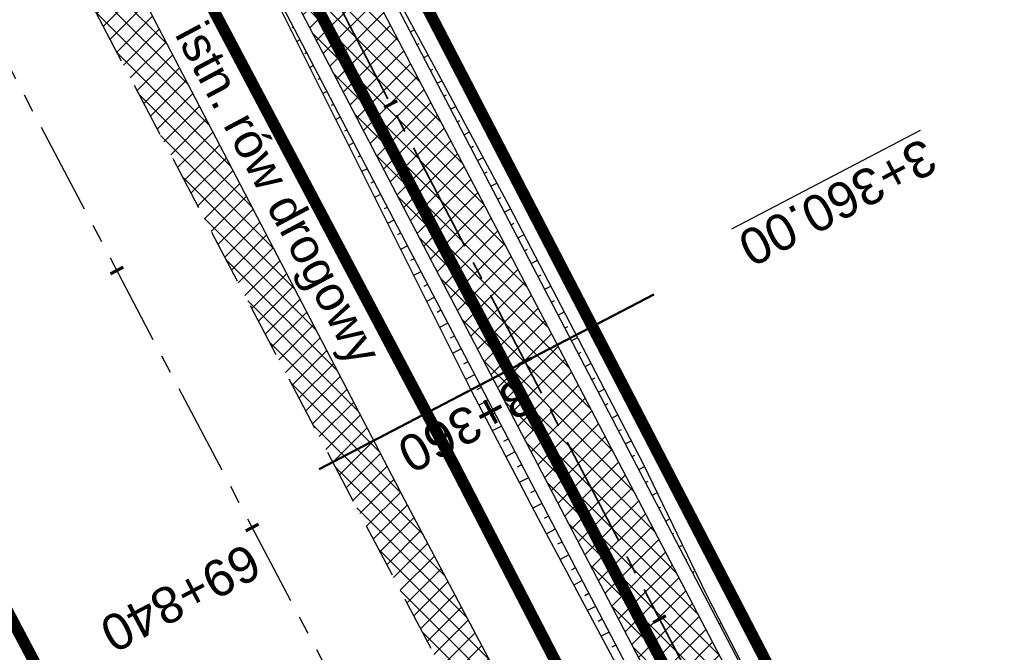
# Model space of a CAD drawing. Header units: metres. Extents: x 7529682 to 7533711, y 5721195 to 5727842.
# Tile 83 of 232: x 7531265 to 7531299, y 5724821 to 5724843. Entities that reach past the tile are written whole.
import ezdxf

# ---------------------------------------------------------------- set-up
doc = ezdxf.new("R2010")
doc.units = ezdxf.units.M
for name, pattern in [('817-dzialki-09-05-04$0$HIDDEN', [0.375, 0.25, -0.125]), ('ACAD_ISO05W100', [33, 24, -3, 0, -3, 0, -3]), ('CENTER', [50.800000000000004, 31.75, -6.35, 6.35, -6.35]), ('CENTER2', [28.575000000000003, 19.05, -3.175, 3.175, -3.175]), ('HIDDEN', [9.524999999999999, 6.35, -3.175])]:
    doc.linetypes.add(name, pattern=pattern)
for name, color, linetype in [('C-DROGI-SYTUACJA', 7, 'Continuous'), ('C-DROGI-SYTUACJA-ETYKIETY', 7, 'Continuous'), ('D-hatch-pobocza', 131, 'Continuous'), ('D-pobocza', 60, 'Continuous'), ('D-rowy', 160, 'Continuous'), ('D-skarpa', 2, 'Continuous'), ('D-skarpa-kreskowanie', 2, 'Continuous')]:
    doc.layers.add(name, color=color, linetype=linetype)
for name, color, linetype, lineweight, true_color in [('D-hatch-ciag-pieszo-rowerowy', 7, 'Continuous', 13, 0xff9f80), ('D-LR-etap-III', 7, '817-dzialki-09-05-04$0$HIDDEN', 50, 0x00008f), ('D-przekroje-pop', 7, 'Continuous', 50, 0x000099)]:
    doc.layers.add(name, color=color, linetype=linetype, lineweight=lineweight, true_color=true_color)
for name, color, linetype, lineweight in [('D-krawędzie', 3, 'Continuous', 30), ('D-obrzeża', 2, 'Continuous', 30), ('D-opisy', 2, 'Continuous', 30), ('D-oś', 10, 'CENTER', 30), ('D-pas-drogowy', 7, 'ACAD_ISO05W100', 50)]:
    doc.layers.add(name, color=color, linetype=linetype, lineweight=lineweight)
doc.layers.add('poprzeczki', color=7, linetype='Continuous', true_color=0x0000c7)
doc.styles.get("Standard").update_dxf_attribs({"font": 'arial.ttf'})

# ---------------------------------------------------------------- blocks, each defined once
blk = doc.blocks.new('AeccTickLine')
at = {"color": 0, "linetype": 'ByBlock', "lineweight": -2}
blk.add_line((0, 1), (-3.673819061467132e-16, -1), dxfattribs=at)

msp = doc.modelspace()

# ---------------------------------------------------------------- hatches: boundary and pattern name
at = {"layer": 'D-hatch-ciag-pieszo-rowerowy'}
h = msp.add_hatch(dxfattribs=at)
h.set_pattern_fill('ANSI37', color=256, scale=0.15, style=0)
h.set_pattern_definition([(45, (0.8853450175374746, 0.4649341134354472), (-0.3367596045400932, 0.3367596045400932), []), (135, (0.8853450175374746, 0.4649341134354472), (-0.3367596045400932, -0.3367596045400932), [])])
h.paths.add_polyline_path([(7531176.001662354, 5725035.63263457), (7531173.776119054, 5725034.493482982), (7531202.515371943, 5724979.795162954), (7531233.695975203, 5724920.949650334), (7531258.824090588, 5724873.473403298), (7531292.224994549, 5724809.507396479), (7531303.703463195, 5724787.477282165), (7531306.469608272, 5724787.578715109), (7531294.441068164, 5724810.664555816), (7531261.036940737, 5724874.63673589), (7531235.905024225, 5724922.120164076), (7531204.726462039, 5724980.961824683)])
at = {"layer": 'D-hatch-pobocza'}
h = msp.add_hatch(dxfattribs=at)
h.set_pattern_fill('ANSI37', color=256, scale=0.15, style=0)
h.set_pattern_definition([(45, (0, 0), (-0.3367596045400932, 0.3367596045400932), []), (135, (0, 0), (-0.3367596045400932, -0.3367596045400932), [])])
h.paths.add_polyline_path([(7531224.12, 5724929.62), (7531213.15, 5724949.98), (7531200.73, 5724973.91), (7531188.83, 5724996.41), (7531176.889999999, 5725019.33), (7531166.91, 5725038.07), (7531158.980160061, 5725054.059290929), (7531158.14196267, 5725051.386259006), (7531167.380094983, 5725033.766927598), (7531197.164745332, 5724976.987689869), (7531228.151004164, 5724918.034426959), (7531253.152837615, 5724870.491119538), (7531286.7961686, 5724806.653565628), (7531296.234606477, 5724788.675232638), (7531298.77605959, 5724787.517560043), (7531278.139999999, 5724826.49), (7531263.88, 5724853.83), (7531259.009999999, 5724862.85), (7531247.509999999, 5724884.88), (7531235.21, 5724908.21)])

# ---------------------------------------------------------------- linework, layer by layer
at = {"layer": 'C-DROGI-SYTUACJA', "color": 10, "linetype": 'CENTER2', "lineweight": 35, "ltscale": 0.2}
msp.add_lwpolyline([(7531154.313313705, 5725078.4002911, -0.06893621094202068), (7531156.868938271, 5725074.829562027), (7531166.993104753, 5725055.549823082, -0.06873154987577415), (7531168.47910387, 5725051.431584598), (7531169.100428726, 5725048.502816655, 0.0687825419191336), (7531171.889509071, 5725040.775727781), (7531203.620916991, 5724980.378493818), (7531234.800499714, 5724921.534907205), (7531259.930515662, 5724874.055069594), (7531293.333031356, 5724810.085976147), (7531313.159872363, 5724772.033203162), (7531341.528881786, 5724719.923105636, -0.009023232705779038), (7531346.533284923, 5724710.322073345), (7531363.734853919, 5724675.815312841), (7531380.064961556, 5724644.822693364), (7531398.584264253, 5724609.362510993), (7531424.896642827, 5724559.228182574), (7531446.141834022, 5724518.960513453), (7531474.815809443, 5724464.451899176), (7531498.201389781, 5724419.897359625)], format="xyb", dxfattribs=at)
at = {"layer": 'D-krawędzie', "linetype": 'HIDDEN', "ltscale": 0.3, "flags": 128}
msp.add_lwpolyline([(7530572.009999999, 5726166.06), (7530620.380949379, 5726072.761487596), (7530641.555222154, 5726032.007915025), (7530660.960861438, 5725995.070069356), (7530689.128213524, 5725941.540167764), (7530707.335918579, 5725907.031820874), (7530725.255781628, 5725873.092686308), (7530743.969545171, 5725837.653904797), (7530770.526708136, 5725787.119408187), (7530787.864146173, 5725754.266918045), (7530809.897571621, 5725712.541613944), (7530824.739035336, 5725684.389287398), (7530840.856259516, 5725653.693092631), (7530860.675070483, 5725616.154465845), (7530865.283000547, 5725607.394015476), (7530878.050274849, 5725583.079962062), (7530918.171722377, 5725507.178125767), (7530950.162943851, 5725446.305402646), (7530993.419108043, 5725364.264712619), (7531022.766433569, 5725308.719304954), (7531053.80955549, 5725249.872416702), (7531081.165622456, 5725197.874670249), (7531103.902359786, 5725154.540603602), (7531128.123220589, 5725108.448161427), (7531149.3, 5725068.249999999), (7531167.380094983, 5725033.766927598), (7531197.164745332, 5724976.987689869), (7531228.151004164, 5724918.034426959), (7531253.152837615, 5724870.491119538), (7531286.7961686, 5724806.653565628), (7531306.739858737, 5724768.664832), (7531335.094443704, 5724714.652299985), (7531357.3191504, 5724672.438740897), (7531373.644908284, 5724641.454376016), (7531392.161870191, 5724605.998675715), (7531418.480331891, 5724555.852756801), (7531439.726902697, 5724515.582472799), (7531468.399107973, 5724461.077223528), (7531491.782023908, 5724416.527754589), (7531531.990296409, 5724339.832565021), (7531557.226635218, 5724291.658956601), (7531569.851546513, 5724267.577443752), (7531591.375556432, 5724226.547822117), (7531610.003879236, 5724191.103071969), (7531616.882991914, 5724177.998849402), (7531629.984986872, 5724153.025496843), (7531641.006768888, 5724132.021778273), (7531664.906257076, 5724087.616922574), (7531677.64401952, 5724064.785715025), (7531683.112433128, 5724054.988140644), (7531686.752875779, 5724048.180044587), (7531695.447538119, 5724031.696667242), (7531703.748818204, 5724015.917210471), (7531709.214143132, 5724005.513965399), (7531719.388607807, 5723986.14687362), (7531726.295217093, 5723973.000144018), (7531732.740794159, 5723960.735633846), (7531735.13, 5723956.19)], dxfattribs=at)
at = {"layer": 'D-LR-etap-III', "ltscale": 10, "flags": 128}
msp.add_lwpolyline([(7531750.474471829, 5723895.103125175, 0.4, 0.4, 0), (7531750.505, 5723895.13, 0.4, 0.4, 0), (7531682.71, 5724022.92, 0.4, 0.4, 0), (7531619.177023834, 5724147.203692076, 0.4, 0.4, 0), (7531592.308960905, 5724198.48863389, 0.4, 0.4, 0), (7531553.263875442, 5724272.918564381, 0.4, 0.4, 0), (7531504.019999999, 5724366.79, 0.4, 0.4, 0), (7531482.09, 5724407.62, 0.4, 0.4, 0), (7531412.350402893, 5724541.182759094, 0.4, 0.4, 0), (7531388.463669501, 5724586.929768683, 0.4, 0.4, 0), (7531345.12, 5724669.94, 0.4, 0.4, 0), (7531127.66, 5725081.67, 0.4, 0.4, 0), (7531059.253139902, 5725211.040795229, 0.4, 0.4, 0), (7531008.007244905, 5725307.953830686, 0.4, 0.4, 0), (7530964.181635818, 5725390.835555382, 0.4, 0.4, 0), (7530914.557354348, 5725484.683561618, 0.4, 0.4, 0), (7530865.243241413, 5725577.493975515, 0.4, 0.4, 0), (7530840.085257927, 5725624.058651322, 0.4, 0.4, 0), (7530802.559525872, 5725694.924584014, 0.4, 0.4, 0), (7530755.54, 5725787.51, 0.4, 0.4, 0), (7530708.717810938, 5725876.303221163, 0.4, 0.4, 0), (7530695.12, 5725902.09, 0.4, 0.4, 0), (7530642.91397006, 5726001.07839487, 0.4, 0.4, 0), (7530634.934723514, 5726016.146615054, 0.4, 0.4, 0), (7530610.820000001, 5726061.929999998, 0.4, 0.4, 0), (7530610.820000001, 5726061.929999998, 0.4, 0.4, 0), (7530607.21, 5726063.51, 0.4, 0.4, 0), (7530597.42, 5726080.68, 0.4, 0.4, 0), (7530591.16, 5726088.44, 0.4, 0.4, 0), (7530581.28, 5726107.21, 0.4, 0.4, 0), (7530571.29, 5726130.56, 0.4, 0.4, 0), (7530549.554994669, 5726171.527317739, 0.4, 0.4, 0), (7530531.014309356, 5726206.473807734, 0.4, 0.4, 0), (7530516.461208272, 5726236.016618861, 0.4, 0.4, 0), (7530500.798929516, 5726266.141265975, 0.4, 0.4, 0), (7530491.349999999, 5726283.94, 0.4, 0.4, 0), (7530482.4, 5726303.41, 0.4, 0.4, 0), (7530482.4, 5726303.41, 0.4, 0.4, 0), (7530450.41, 5726357.28, 0.4, 0.4, 0), (7530397.759396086, 5726458.499907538, 0.4, 0.4, 0), (7530334.707815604, 5726583.664702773, 0.4, 0.4, 0), (7530303.939274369, 5726645.167943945, 0.4, 0.4, 0), (7530300.509779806, 5726651.777515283, 0.4, 0.4, 0), (7530289.213532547, 5726671.966724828, 0.4, 0.4, 0), (7530281.54, 5726685.57, 0.4, 0.4, 0), (7530261.37085633, 5726724.163374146, 0.4, 0.4, 0), (7530254.03, 5726738.21, 0.4, 0.4, 0), (7530197.219999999, 5726845.06, 0.4, 0.4, 0), (7530194.71, 5726849.15, 0.4, 0.4, 0), (7530195.92, 5726850.75, 0.4, 0.4, 0), (7530170.546669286, 5726892.961489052, 0.4, 0.4, 0), (7530143.174718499, 5726945.065838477, 0.4, 0.4, 0), (7530105.059999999, 5727018.32, 0.4, 0.4, 0), (7530100.059999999, 5727027.16, 0.4, 0.4, 0), (7530062.318670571, 5727099.625398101, 0.4, 0.4, 0), (7530015.378537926, 5727189.420463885, 0.4, 0.4, 0), (7529983.207960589, 5727250.206596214, 0.4, 0.4, 0), (7529953.284293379, 5727306.74720398, 0.4, 0.4, 0), (7529900.67053443, 5727406.15903814, 0.4, 0.4, 0), (7529890.630239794, 5727425.131178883, 0.4, 0.4, 0), (7529875.155383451, 5727454.426350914, 0.4, 0.4, 0), (7529857.560096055, 5727487.787346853, 0.4, 0.4, 0), (7529835.194401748, 5727530.19312405, 0.4, 0.4, 0), (7529811.740544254, 5727574.662079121, 0.4, 0.4, 0), (7529792.101859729, 5727611.922638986, 0.4, 0.4, 0), (7529768.066117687, 5727657.469613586, 0.4, 0.4, 0), (7529755.210566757, 5727682.131373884, 0.4, 0.4, 0), (7529753.309999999, 5727681.13, 0.4, 0.4, 0), (7529739.21, 5727707.77, 0.4, 0.4, 0), (7529735.394745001, 5727711.251990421, 0.4, 0.4, 0), (7529725.42, 5727730.2, 0.4, 0.4, 0), (7529723.55, 5727729.88, 0.4, 0.4, 0), (7529695.566668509, 5727782.932080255, 0.4, 0.4, 0), (7529717.67971874, 5727794.024357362, 0.4, 0.4, 0), (7529736.274870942, 5727758.647400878, 0.4, 0.4, 0), (7529736.274870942, 5727758.647400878, 0.4, 0.4, 0), (7529744.511003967, 5727750.406106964, 0.4, 0.4, 0), (7529744.511003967, 5727750.406106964, 0.4, 0.4, 0), (7529750.282568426, 5727738.549848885, 0.4, 0.4, 0), (7529777.108510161, 5727687.569424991, 0.4, 0.4, 0), (7529796.51537536, 5727651.329932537, 0.4, 0.4, 0), (7529814.937945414, 5727616.793170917, 0.4, 0.4, 0), (7529839.006722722, 5727572.303976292, 0.4, 0.4, 0), (7529860.617626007, 5727532.509108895, 0.4, 0.4, 0), (7529882.348967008, 5727491.504261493, 0.4, 0.4, 0), (7529904.865139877, 5727449.096370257, 0.4, 0.4, 0), (7529920.747384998, 5727418.884773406, 0.4, 0.4, 0), (7529946.676504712, 5727368.547487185, 0.4, 0.4, 0), (7529972.024701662, 5727320.573310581, 0.4, 0.4, 0), (7529987.740014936, 5727290.153392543, 0.4, 0.4, 0), (7529996.497385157, 5727273.661630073, 0.4, 0.4, 0), (7530017.541471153, 5727234.202689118, 0.4, 0.4, 0), (7530033.053657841, 5727204.864166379, 0.4, 0.4, 0), (7530051.622983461, 5727170.222745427, 0.4, 0.4, 0), (7530069.276612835, 5727137.015751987, 0.4, 0.4, 0), (7530089.385386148, 5727097.533639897, 0.4, 0.4, 0), (7530109.712512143, 5727060.746615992, 0.4, 0.4, 0), (7530136.769722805, 5727011.640131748, 0.4, 0.4, 0), (7530162.446686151, 5726962.743777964, 0.4, 0.4, 0), (7530187.674104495, 5726916.992101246, 0.4, 0.4, 0), (7530207.820739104, 5726879.335323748, 0.4, 0.4, 0), (7530230.625609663, 5726834.518686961, 0.4, 0.4, 0), (7530262.288093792, 5726776.61832811, 0.4, 0.4, 0), (7530277.509672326, 5726760.213143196, 0.4, 0.4, 0), (7530286.036865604, 5726744.106684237, 0.4, 0.4, 0), (7530288.097472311, 5726735.884066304, 0.4, 0.4, 0), (7530290.393870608, 5726725.046963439, 0.4, 0.4, 0), (7530296.17664807, 5726713.582980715, 0.4, 0.4, 0), (7530302.726195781, 5726701.18226779, 0.4, 0.4, 0), (7530325.685047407, 5726657.466383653, 0.4, 0.4, 0), (7530343.243978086, 5726623.648592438, 0.4, 0.4, 0), (7530360.229820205, 5726591.746871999, 0.4, 0.4, 0), (7530383.20855044, 5726548.059469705, 0.4, 0.4, 0), (7530406.017875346, 5726503.605514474, 0.4, 0.4, 0), (7530427.464919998, 5726462.620289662, 0.4, 0.4, 0), (7530447.9278544, 5726424.388014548, 0.4, 0.4, 0), (7530471.126878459, 5726379.920667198, 0.4, 0.4, 0), (7530490.501003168, 5726343.033350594, 0.4, 0.4, 0), (7530509.499458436, 5726306.733076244, 0.4, 0.4, 0), (7530529.890269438, 5726267.244072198, 0.4, 0.4, 0), (7530543.852446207, 5726238.990319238, 0.4, 0.4, 0), (7530554.808897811, 5726218.943990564, 0.4, 0.4, 0), (7530559.027108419, 5726212.223286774, 0.4, 0.4, 0), (7530563.060988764, 5726206.409670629, 0.4, 0.4, 0), (7530566.93354971, 5726200.463543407, 0.4, 0.4, 0), (7530569.771022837, 5726194.901501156, 0.4, 0.4, 0), (7530571.47319415, 5726191.282350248, 0.4, 0.4, 0), (7530572.839142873, 5726188.024533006, 0.4, 0.4, 0), (7530575.295071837, 5726182.034664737, 0.4, 0.4, 0), (7530579.736851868, 5726173.306070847, 0.4, 0.4, 0), (7530583.3, 5726167.41, 0.4, 0.4, 0), (7530593.4, 5726163.33, 0.4, 0.4, 0), (7530598.618375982, 5726155.264489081, 0.4, 0.4, 0), (7530608.258304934, 5726140.497132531, 0.4, 0.4, 0), (7530603.269999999, 5726136.83, 0.4, 0.4, 0), (7530606.53, 5726131.84, 0.4, 0.4, 0), (7530604.239057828, 5726124.21679044, 0.4, 0.4, 0), (7530605.847136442, 5726121.630127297, 0.4, 0.4, 0), (7530608.971611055, 5726116.164124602, 0.4, 0.4, 0), (7530618.114293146, 5726097.791111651, 0.4, 0.4, 0), (7530651.213125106, 5726034.959524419, 0.4, 0.4, 0), (7530670.243741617, 5725998.61095082, 0.4, 0.4, 0), (7530698.075474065, 5725945.952624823, 0.4, 0.4, 0), (7530716.505955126, 5725911.3051464, 0.4, 0.4, 0), (7530735.223454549, 5725875.667401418, 0.4, 0.4, 0), (7530752.504235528, 5725842.154920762, 0.4, 0.4, 0), (7530778.310652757, 5725793.501254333, 0.4, 0.4, 0), (7530797.499961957, 5725756.381811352, 0.4, 0.4, 0), (7530812.518974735, 5725728.28874362, 0.4, 0.4, 0), (7530820.039295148, 5725713.160404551, 0.4, 0.4, 0), (7530822.422446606, 5725710.193574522, 0.4, 0.4, 0), (7530833.154893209, 5725688.800634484, 0.4, 0.4, 0), (7530849.629354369, 5725656.158601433, 0.4, 0.4, 0), (7530867.98290276, 5725621.963939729, 0.4, 0.4, 0), (7530872.629809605, 5725612.88760475, 0.4, 0.4, 0), (7530880.354488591, 5725597.594500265, 0.4, 0.4, 0), (7530883.839446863, 5725593.389159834, 0.4, 0.4, 0), (7530891.782113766, 5725587.763349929, 0.4, 0.4, 0), (7530895.038670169, 5725584.280746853, 0.4, 0.4, 0), (7530897.033644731, 5725580.941110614, 0.4, 0.4, 0), (7530900.951646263, 5725579.945856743, 0.4, 0.4, 0), (7530904.80970798, 5725571.977328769, 0.4, 0.4, 0), (7530903.682362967, 5725568.566434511, 0.4, 0.4, 0), (7530908.900614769, 5725558.844845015, 0.4, 0.4, 0), (7530910.252030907, 5725545.671606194, 0.4, 0.4, 0), (7530912.872986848, 5725538.645543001, 0.4, 0.4, 0), (7530945.278171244, 5725478.464284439, 0.4, 0.4, 0), (7530959.692318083, 5725450.24628822, 0.4, 0.4, 0), (7531002.82670893, 5725368.192370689, 0.4, 0.4, 0), (7531044.703532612, 5725290.314293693, 0.4, 0.4, 0), (7531064.098839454, 5725253.212562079, 0.4, 0.4, 0), (7531083.010253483, 5725216.677517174, 0.4, 0.4, 0), (7531113.013137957, 5725158.465613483, 0.4, 0.4, 0), (7531137.364304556, 5725113.07076138, 0.4, 0.4, 0), (7531150.830830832, 5725086.711759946, 0.4, 0.4, 0), (7531159.745663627, 5725076.640848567, 0.4, 0.4, 0), (7531166.309999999, 5725074.58, 0.4, 0.4, 0), (7531172.29, 5725062.58, 0.4, 0.4, 0), (7531170.589828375, 5725055.605912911, 0.4, 0.4, 0), (7531173.732823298, 5725044.080706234, 0.4, 0.4, 0), (7531215.342008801, 5724964.859648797, 0.4, 0.4, 0), (7531238.054496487, 5724921.684649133, 0.4, 0.4, 0), (7531262.389821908, 5724875.282876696, 0.4, 0.4, 0), (7531295.587160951, 5724811.265731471, 0.4, 0.4, 0), (7531348.487908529, 5724712.362812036, 0.4, 0.4, 0), (7531363.740817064, 5724682.68394264, 0.4, 0.4, 0), (7531366.986905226, 5724675.865317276, 0.4, 0.4, 0), (7531382.541261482, 5724646.110625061, 0.4, 0.4, 0), (7531401.299165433, 5724610.874551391, 0.4, 0.4, 0), (7531428.964837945, 5724558.862274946, 0.4, 0.4, 0), (7531449.111202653, 5724520.397801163, 0.4, 0.4, 0), (7531477.292992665, 5724465.831467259, 0.4, 0.4, 0), (7531500.996290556, 5724421.112506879, 0.4, 0.4, 0), (7531512.121834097, 5724400.549045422, 0.4, 0.4, 0), (7531513.78163794, 5724396.757451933, 0.4, 0.4, 0), (7531526.32, 5724379.39, 0.4, 0.4, 0), (7531566.783642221, 5724302.73628205, 0.4, 0.4, 0), (7531578.579156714, 5724282.774819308, 0.4, 0.4, 0), (7531584.232619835, 5724273.111246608, 0.4, 0.4, 0), (7531590.109283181, 5724263.508189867, 0.4, 0.4, 0), (7531593.027899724, 5724258.771479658, 0.4, 0.4, 0), (7531595.711841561, 5724254.226824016, 0.4, 0.4, 0), (7531601.659976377, 5724243.898197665, 0.4, 0.4, 0), (7531606.097733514, 5724235.986407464, 0.4, 0.4, 0), (7531609.382207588, 5724230.799061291, 0.4, 0.4, 0), (7531611.580260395, 5724227.671180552, 0.4, 0.4, 0), (7531612.707802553, 5724225.86410867, 0.4, 0.4, 0), (7531618.665224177, 5724214.480919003, 0.4, 0.4, 0), (7531619.885522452, 5724212.333950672, 0.4, 0.4, 0), (7531620.931818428, 5724210.787064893, 0.4, 0.4, 0), (7531623.518605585, 5724207.111542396, 0.4, 0.4, 0), (7531626.143926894, 5724203.61306897, 0.4, 0.4, 0), (7531632.022984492, 5724196.485954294, 0.4, 0.4, 0), (7531653.949089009, 5724152.617641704, 0.4, 0.4, 0), (7531656.750690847, 5724143.103797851, 0.4, 0.4, 0), (7531659.61440691, 5724133.254504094, 0.4, 0.4, 0), (7531661.627147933, 5724128.646047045, 0.4, 0.4, 0.01093811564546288), (7531674.314987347, 5724101.43546424, 0.4, 0.4, 0), (7531685.137626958, 5724081.408252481, 0.4, 0.4, 0), (7531692.159945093, 5724066.277333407, 0.4, 0.4, 0), (7531699.662164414, 5724051.388120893, 0.4, 0.4, 0), (7531704.480624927, 5724040.808561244, 0.4, 0.4, 0), (7531704.480624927, 5724040.808561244, 0.4, 0.4, 0), (7531704.401251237, 5724037.368913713, 0.4, 0.4, 0), (7531720.383609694, 5724003.441317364, 0.4, 0.4, 0), (7531728.79890528, 5723986.206298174, 0.4, 0.4, 0), (7531733.237926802, 5723977.192631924, 0.4, 0.4, 0), (7531736.750027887, 5723969.505210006, 0.4, 0.4, 0), (7531737.336143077, 5723968.518916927, 0.4, 0.4, 0), (7531738.285051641, 5723967.699360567, 0.4, 0.4, 0), (7531742.180915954, 5723962.346428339, 0.4, 0.4, 0), (7531744.286141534, 5723958.615526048, 0.4, 0.4, 0), (7531755.393260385, 5723944.192617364, 0.4, 0.4, 0), (7531758.69, 5723936.76, 0.4, 0.4, 0), (7531780.08, 5723929.25, 0.4, 0.4, 0), (7531792.611989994, 5723906.337708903, 0.4, 0.4, 0), (7531792.611989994, 5723906.337708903, 0.4, 0.4, 0), (7531756.962094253, 5723883.055323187, 0.4, 0.4, 0), (7531750.46, 5723895.130000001, 0.4, 0.4, 0), (7531750.46, 5723895.130000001, 0, 0, 0)], format="xyseb", dxfattribs=at)
at = {"layer": 'D-obrzeża'}
for points in [[(7531306.469608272, 5724787.578715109), (7531294.441068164, 5724810.664555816), (7531261.036940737, 5724874.63673589), (7531235.905024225, 5724922.120164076), (7531204.726462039, 5724980.961824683), (7531173.078268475, 5725041.196618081, -0.06878949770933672), (7531170.288801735, 5725048.924442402), (7531169.644367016, 5725051.962144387, 0.06857369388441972), (7531168.255622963, 5725055.814645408), (7531166.709236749, 5725058.763974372, -0.2909904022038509), (7531166.888084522, 5725060.902702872), (7531168.105220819, 5725062.504529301)], [(7531162.547399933, 5725061.317843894), (7531165.881540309, 5725054.958839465, -0.06857369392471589), (7531167.270284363, 5725051.106338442), (7531167.914945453, 5725048.067569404, 0.06878949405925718), (7531170.704411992, 5725040.339745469), (7531202.515371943, 5724979.795162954), (7531233.695975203, 5724920.949650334), (7531258.824090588, 5724873.473403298), (7531292.224994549, 5724809.507396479), (7531312.052212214, 5724771.453899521), (7531340.423454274, 5724719.339022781, -0.009020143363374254), (7531345.426151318, 5724709.741280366), (7531362.628782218, 5724675.232985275), (7531378.958019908, 5724644.242016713), (7531397.476854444, 5724608.78273076), (7531423.790449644, 5724558.646084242), (7531445.035916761, 5724518.377892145), (7531473.709538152, 5724463.869950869), (7531497.094585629, 5724419.316425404), (7531505.905040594, 5724402.510940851, -0.03317121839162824), (7531508.586352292, 5724396.450655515), (7531511.248060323, 5724389.164100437)]]:
    msp.add_lwpolyline(points, format="xyb", dxfattribs=at)
at = {"layer": 'D-oś', "ltscale": 0.1}
msp.add_lwpolyline([(7531488.682972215, 5724414.901138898), (7531465.30154836, 5724459.447768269), (7531436.630334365, 5724513.951133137), (7531415.382990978, 5724554.222881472), (7531389.061122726, 5724604.375291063), (7531370.54547166, 5724639.828481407), (7531354.22214964, 5724670.808223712), (7531331.99647235, 5724713.023626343), (7531303.640952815, 5724767.037938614), (7531283.698553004, 5724805.024214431), (7531250.055061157, 5724868.862076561), (7531225.052886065, 5724916.406033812), (7531194.065303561, 5724975.361817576), (7531164.280332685, 5725032.141666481), (7531146.201824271, 5725066.621712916), (7531125.025790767, 5725106.818458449), (7531100.803065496, 5725152.914450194), (7531078.067230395, 5725196.24679728), (7531050.712974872, 5725248.241100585), (7531019.671816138, 5725307.084268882), (7530990.323090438, 5725362.632329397), (7530947.065833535, 5725444.675091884), (7530915.075467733, 5725505.546186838), (7530874.953735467, 5725581.448561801)], dxfattribs=at)
at = {"layer": 'D-pas-drogowy', "ltscale": 0.2, "flags": 128}
msp.add_lwpolyline([(7531633.018560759, 5724182.834272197, 0.4, 0.4, 0), (7531617.558899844, 5724211.608162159, 0.4, 0.4, 0), (7531566.783642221, 5724302.73628205, 0.4, 0.4, 0), (7531538.419082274, 5724356.469679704, 0.4, 0.4, 0), (7531526.32, 5724379.39, 0.4, 0.4, 0), (7531516.102085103, 5724393.607319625, 0.4, 0.4, 0.001485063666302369), (7531513.78037409, 5724396.837773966, 0.4, 0.4, 0), (7531501.87, 5724413.41, 0.4, 0.4, 0), (7531474.926107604, 5724464.507896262, 0.4, 0.4, 0), (7531446.200436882, 5724518.992313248, 0.4, 0.4, 0), (7531424.962185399, 5724559.262257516, 0.4, 0.4, 0), (7531398.444460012, 5724609.565801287, 0.4, 0.4, 0), (7531379.647455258, 5724645.216004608, 0.4, 0.4, 0), (7531365.23, 5724672.56, 0.4, 0.4, 0), (7531341.305752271, 5724717.915356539, 0.4, 0.4, 0), (7531312.899996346, 5724771.788898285, 0.4, 0.4, 0), (7531292.590923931, 5724810.306502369, 0.4, 0.4, 0), (7531259.391619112, 5724873.271351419, 0.4, 0.4, 0), (7531233.740401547, 5724921.922582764, 0.4, 0.4, 0), (7531203.072738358, 5724980.092044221, 0.4, 0.4, 0), (7531173.471398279, 5725036.225177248, 0.4, 0.4, 0), (7531168.269999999, 5725046.09, 0.4, 0.4, 0), (7531172.29, 5725062.58, 0.4, 0.4, 0), (7531166.309999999, 5725074.58, 0.4, 0.4, 0), (7531150.32, 5725079.6, 0.4, 0.4, 0), (7531141.5, 5725096.43, 0.4, 0.4, 0), (7531109.311735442, 5725157.814415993, 0.4, 0.4, 0), (7531086.641300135, 5725201.047918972, 0.4, 0.4, 0), (7531059.198258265, 5725253.383662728, 0.4, 0.4, 0), (7531028.206828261, 5725312.48946212, 0.4, 0.4, 0), (7530999.104694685, 5725367.990143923, 0.4, 0.4, 0), (7530956.247527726, 5725449.724815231, 0.4, 0.4, 0), (7530924.397774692, 5725510.463768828, 0.4, 0.4, 0), (7530897.509999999, 5725561.74, 0.4, 0.4, 0), (7530894.46, 5725566.14, 0.4, 0.4, 0), (7530892.16, 5725570.49, 0.4, 0.4, 0), (7530869.362688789, 5725613.307018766, 0.4, 0.4, 0), (7530861.693971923, 5725627.704613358, 0.4, 0.4, 0), (7530852.74, 5725644.52, 0.4, 0.4, 0), (7530831.509999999, 5725684.2, 0.4, 0.4, 0), (7530811.13, 5725722.52, 0.4, 0.4, 0), (7530792.3476413, 5725757.940652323, 0.4, 0.4, 0), (7530768.03, 5725803.8, 0.4, 0.4, 0), (7530748.768542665, 5725840.178507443, 0.4, 0.4, 0), (7530727.7, 5725879.97, 0.4, 0.4, 0), (7530712.0981582, 5725909.54523909, 0.4, 0.4, 0), (7530693.644105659, 5725944.645156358, 0.4, 0.4, 0), (7530665.702224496, 5725997.538976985, 0.4, 0.4, 0), (7530641.759999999, 5726042.88, 0.4, 0.4, 0), (7530616.5, 5726091.48, 0.4, 0.4, 0), (7530604.628439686, 5726114.319880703, 0.4, 0.4, -0.007762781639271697), (7530602.5, 5726118.43, 0.4, 0.4, 0), (7530603.992037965, 5726123.394821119, 0.4, 0.4, 0), (7530606.53, 5726131.84, 0.4, 0.4, 0), (7530603.269999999, 5726136.83, 0.4, 0.4, 0), (7530593.775620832, 5726151.368713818, 0.4, 0.4, 0), (7530590.202637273, 5726156.84001263, 0.4, 0.4, 0), (7530583.3, 5726167.41, 0.4, 0.4, 0), (7530580.578343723, 5726170.427567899, 0.4, 0.4, 0), (7530575.849999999, 5726175.67, 0.4, 0.4, 0), (7530569.009999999, 5726186.66, 0.4, 0.4, 0), (7530562.555322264, 5726199.189409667, 0.4, 0.4, 0), (7530555.67, 5726211.39, 0.4, 0.4, 0), (7530548.29, 5726224.23, 0.4, 0.4, 0), (7530540.58, 5726237.71, 0.4, 0.4, 0), (7530532.679999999, 5726252.65, 0.4, 0.4, 0), (7530524.059999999, 5726269.35, 0.4, 0.4, 0), (7530502.82, 5726309.91, 0.4, 0.4, 0), (7530488.83, 5726336.63, 0.4, 0.4, 0), (7530466.03, 5726380.16, 0.4, 0.4, 0), (7530438.469999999, 5726432.77, 0.4, 0.4, 0), (7530424.53, 5726459.09, 0.4, 0.4, 0), (7530401.63, 5726502.97, 0.4, 0.4, 0), (7530383.38, 5726538.06, 0.4, 0.4, 0), (7530353.969999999, 5726593.52, 0.4, 0.4, 0), (7530338.469999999, 5726622.74, 0.4, 0.4, 0), (7530322.009999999, 5726653.88, 0.4, 0.4, 0), (7530297.54, 5726700.33, 0.4, 0.4, 0), (7530287.38, 5726719.6, 0.4, 0.4, 0), (7530285.94993921, 5726722.315508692, 0.4, 0.4, 0), (7530280.259999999, 5726733.12, 0.4, 0.4, 0), (7530266.73, 5726758.74, 0.4, 0.4, 0), (7530260.42, 5726770.47, 0.4, 0.4, 0), (7530253.25, 5726783.82, 0.4, 0.4, 0), (7530244.95, 5726799.33, 0.4, 0.4, 0), (7530239.389999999, 5726808.49, 0.4, 0.4, 0), (7530238.29, 5726807.9, 0.4, 0.4, 0), (7530218.11, 5726850.67, 0.4, 0.4, 0), (7530175.906646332, 5726928.168028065, 0.4, 0.4, 0), (7530096.679999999, 5727076.15, 0.4, 0.4, 0), (7530094.679999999, 5727079.89, 0.4, 0.4, 0), (7530064.59693469, 5727135.522637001, 0.4, 0.4, 0), (7530046.730970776, 5727168.8921561, 0.4, 0.4, 0), (7530025.803045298, 5727208.461374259, 0.4, 0.4, 0), (7530012.846501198, 5727232.979315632, 0.4, 0.4, 0), (7529994.15, 5727268.45, 0.4, 0.4, 0), (7529981.670868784, 5727291.93018666, 0.4, 0.4, 0), (7529949.889999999, 5727351.73, 0.4, 0.4, 0), (7529924.75, 5727399.03, 0.4, 0.4, 0), (7529915.515824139, 5727417.099754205, 0.4, 0.4, 0), (7529885.83, 5727475.19, 0.4, 0.4, 0), (7529862.559999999, 5727519.97, 0.4, 0.4, 0), (7529852.984923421, 5727538.191086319, 0.4, 0.4, 0), (7529836.513084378, 5727569.51130111, 0.4, 0.4, 0), (7529815.36890814, 5727609.140983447, 0.4, 0.4, 0), (7529792.795203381, 5727651.247499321, 0.4, 0.4, 0), (7529774.199114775, 5727685.858348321, 0.4, 0.4, 0), (7529746.966026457, 5727736.059440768, 0.4, 0.4, 0), (7529733.92, 5727757.62, 0.4, 0.4, 0), (7529708.607472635, 5727806.388536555, 0.4, 0.4, 0), (7529688.491967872, 5727796.344621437, 0.4, 0.4, 0), (7529723.55, 5727729.88, 0.4, 0.4, 0), (7529725.42, 5727730.2, 0.4, 0.4, 0), (7529735.38, 5727711.28, 0.4, 0.4, 0), (7529739.21, 5727707.77, 0.4, 0.4, 0), (7529753.309999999, 5727681.13, 0.4, 0.4, 0), (7529755.178396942, 5727682.114424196, 0.4, 0.4, 0), (7529792.101859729, 5727611.922638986, 0.4, 0.4, 0), (7529811.740544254, 5727574.662079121, 0.4, 0.4, 0), (7529835.194401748, 5727530.19312405, 0.4, 0.4, 0), (7529857.560096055, 5727487.787346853, 0.4, 0.4, 0), (7529875.155383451, 5727454.426350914, 0.4, 0.4, 0), (7529890.630239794, 5727425.131178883, 0.4, 0.4, 0), (7529900.67053443, 5727406.15903814, 0.4, 0.4, 0), (7529953.284293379, 5727306.74720398, 0.4, 0.4, 0), (7529983.207960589, 5727250.206596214, 0.4, 0.4, 0), (7530015.378537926, 5727189.420463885, 0.4, 0.4, 0), (7530062.318670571, 5727099.625398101, 0.4, 0.4, 0), (7530100.059999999, 5727027.16, 0.4, 0.4, 0), (7530105.059999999, 5727018.32, 0.4, 0.4, 0), (7530143.174718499, 5726945.065838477, 0.4, 0.4, 0), (7530170.546669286, 5726892.961489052, 0.4, 0.4, 0), (7530195.92, 5726850.75, 0.4, 0.4, 0), (7530194.71, 5726849.15, 0.4, 0.4, 0), (7530197.219999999, 5726845.06, 0.4, 0.4, 0), (7530254.03, 5726738.21, 0.4, 0.4, 0), (7530261.37085633, 5726724.163374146, 0.4, 0.4, 0), (7530281.54, 5726685.57, 0.4, 0.4, 0), (7530289.213532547, 5726671.966724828, 0.4, 0.4, 0), (7530300.509779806, 5726651.777515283, 0.4, 0.4, 0), (7530303.939274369, 5726645.167943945, 0.4, 0.4, 0), (7530334.707815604, 5726583.664702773, 0.4, 0.4, 0), (7530397.759396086, 5726458.499907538, 0.4, 0.4, 0), (7530450.41, 5726357.28, 0.4, 0.4, 0), (7530482.4, 5726303.41, 0.4, 0.4, 0), (7530483.687990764, 5726301.003383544, 0.4, 0.4, 0), (7530491.349999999, 5726283.94, 0.4, 0.4, 0), (7530512.67, 5726243.78, 0.4, 0.4, 0), (7530529.429999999, 5726209.46, 0.4, 0.4, 0), (7530571.29, 5726130.56, 0.4, 0.4, 0), (7530581.28, 5726107.21, 0.4, 0.4, 0), (7530591.16, 5726088.44, 0.4, 0.4, 0), (7530597.42, 5726080.68, 0.4, 0.4, 0), (7530607.21, 5726063.51, 0.4, 0.4, 0), (7530610.820000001, 5726061.929999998, 0.4, 0.4, 0), (7530634.934723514, 5726016.146615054, 0.4, 0.4, 0), (7530642.91397006, 5726001.07839487, 0.4, 0.4, 0), (7530695.12, 5725902.09, 0.4, 0.4, 0), (7530708.717810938, 5725876.303221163, 0.4, 0.4, 0), (7530755.54, 5725787.51, 0.4, 0.4, 0), (7530802.559525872, 5725694.924584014, 0.4, 0.4, 0), (7530840.085257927, 5725624.058651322, 0.4, 0.4, 0), (7530865.243241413, 5725577.493975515, 0.4, 0.4, 0), (7530914.557354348, 5725484.683561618, 0.4, 0.4, 0), (7530964.181635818, 5725390.835555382, 0.4, 0.4, 0), (7531008.007244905, 5725307.953830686, 0.4, 0.4, 0), (7531059.253139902, 5725211.040795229, 0.4, 0.4, 0), (7531127.66, 5725081.67, 0.4, 0.4, 0), (7531345.12, 5724669.94, 0.4, 0.4, 0), (7531388.463669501, 5724586.929768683, 0.4, 0.4, 0), (7531412.350402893, 5724541.182759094, 0.4, 0.4, 0), (7531482.09, 5724407.62, 0.4, 0.4, 0), (7531504.019999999, 5724366.79, 0.4, 0.4, 0), (7531519.374444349, 5724337.520497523, 0.4, 0.4, 0), (7531563.748815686, 5724252.931583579, 0.4, 0.4, 0), (7531602.175111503, 5724179.681224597, 0.4, 0.4, 0), (7531619.177023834, 5724147.203692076, 0.4, 0.4, 0), (7531625.038493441, 5724135.63500206, 0.4, 0.4, 0), (7531656.796442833, 5724073.31633882, 0.4, 0.4, 0), (7531675.12, 5724037.36, 0.4, 0.4, 0), (7531682.71, 5724022.92, 0.4, 0.4, 0), (7531705.565196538, 5723979.810545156, 0.4, 0.4, 0), (7531736.605941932, 5723921.261514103, 0.4, 0.4, 0), (7531750.46, 5723895.130000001, 0.4, 0.4, 0), (7531740.769999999, 5723886.56, 0.4, 0.4, 0), (7531732.86, 5723885, 0.4, 0.4, 0), (7531722.179999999, 5723887.77, 0.4, 0.4, 0), (7531729.87, 5723862.17, 0.4, 0.4, 0), (7531742.92, 5723861.93, 0.4, 0.4, 0), (7531763.71, 5723859.52, 0.4, 0.4, 0), (7531768.42, 5723854.12, 0.4, 0.4, 0), (7531787.42, 5723817.97, 0.4, 0.4, 0), (7531795.57, 5723809.82, 0.4, 0.4, 0), (7531816.346897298, 5723819.850397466, 0.4, 0.4, 0), (7531816.346897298, 5723819.850397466, 0.4, 0.4, 0), (7531805.059999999, 5723843.23, 0.4, 0.4, 0), (7531803.61, 5723886.23, 0.4, 0.4, 0), (7531803.61, 5723886.23, 0.4, 0.4, 0), (7531780.08, 5723929.25, 0.4, 0.4, 0), (7531758.69, 5723936.76, 0.4, 0.4, 0), (7531749.3590272, 5723946.412126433, 0.4, 0.4, 0), (7531742.71, 5723953.29, 0.4, 0.4, 0), (7531735.177368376, 5723967.877529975, 0.4, 0.4, 0), (7531722.37, 5723992.68, 0.4, 0.4, 0), (7531705.041669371, 5724030.885563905, 0.4, 0.4, 0), (7531699.469999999, 5724043.17, 0.4, 0.4, 0), (7531692.69, 5724058.11, 0.4, 0.4, 0), (7531679.672010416, 5724084.016803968, 0.4, 0.4, 0), (7531674.55, 5724094.21, 0.4, 0.4, 0), (7531666.633166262, 5724114.002855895, 0.4, 0.4, 0), (7531649, 5724153.82, 0.4, 0.4, 0), (7531641.49, 5724149.34, 0.4, 0.4, 0), (7531626.04, 5724179.34, 0.4, 0.4, 0), (7531633.03, 5724182.84, 0, 0, 0)], format="xyseb", dxfattribs=at)
at = {"layer": 'D-pobocza'}
for points in [[(7531307.02283738, 5724787.599001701), (7531294.884488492, 5724810.895593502), (7531261.479510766, 5724874.86940241), (7531236.346942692, 5724922.354061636), (7531205.168680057, 5724981.195157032), (7531173.553039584, 5725041.367993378, -0.06878949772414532), (7531170.763572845, 5725049.095817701), (7531170.119183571, 5725052.133305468, 0.06857369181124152), (7531168.730439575, 5725055.985806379), (7531167.152059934, 5725058.996154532, -0.29099040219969), (7531167.286195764, 5725060.600200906), (7531168.706932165, 5725062.469977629)], [(7531162.211571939, 5725060.88159827), (7531165.406723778, 5725054.787678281, -0.06857369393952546), (7531166.795467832, 5725050.935177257), (7531167.440174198, 5725047.896194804, 0.06878949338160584), (7531170.229640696, 5725040.168370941), (7531202.073153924, 5724979.561830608), (7531233.254165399, 5724920.715547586), (7531258.381520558, 5724873.24073678), (7531291.781779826, 5724809.275964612), (7531303.155836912, 5724787.446242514)]]:
    msp.add_lwpolyline(points, format="xyb", dxfattribs=at)
msp.add_lwpolyline([(7531298.77605959, 5724787.517560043), (7531278.139999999, 5724826.49), (7531263.88, 5724853.83), (7531259.009999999, 5724862.85), (7531247.509999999, 5724884.88), (7531235.21, 5724908.21), (7531224.12, 5724929.62), (7531213.15, 5724949.98), (7531200.73, 5724973.91), (7531188.83, 5724996.41), (7531176.889999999, 5725019.33), (7531166.91, 5725038.07), (7531158.980160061, 5725054.059290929), (7531158.14196267, 5725051.386259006)], dxfattribs=at)
at = {"layer": 'D-przekroje-pop', "extrusion": (0.4628637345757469, -0.8864294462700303, 0), "elevation": -1588701.538215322}
msp.add_lwpolyline([(9325772.155027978, 0), (9325767.155027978, 0), (9325759.15502798, 0)], dxfattribs=at)
at = {"layer": 'D-rowy', "linetype": 'HIDDEN', "ltscale": 0.1, "const_width": 0.4, "flags": 128}
msp.add_lwpolyline([(7531506.121399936, 5724397.133351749), (7531489.190578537, 5724429.34060068), (7531483.400111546, 5724440.512095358), (7531478.412312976, 5724450.146766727), (7531462.901323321, 5724479.304166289), (7531434.632959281, 5724532.161646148), (7531396.749002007, 5724604.644561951), (7531378.596106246, 5724640.173238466), (7531368.21, 5724659.05), (7531363.9, 5724666.92), (7531355.876537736, 5724682.661796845), (7531338.032693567, 5724716.834919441), (7531309.901853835, 5724770.33291588), (7531304.158114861, 5724781.147276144), (7531299.737467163, 5724789.052054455), (7531294.930113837, 5724798.468047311), (7531279.862466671, 5724827.641362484), (7531247.714582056, 5724888.416734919), (7531220.373424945, 5724940.87265548), (7531195.513546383, 5724987.526839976), (7531168.705641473, 5725038.836315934), (7531161.295913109, 5725053.454680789), (7531161.295913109, 5725053.454680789)], dxfattribs=at)
at = {"layer": 'D-skarpa', "linetype": 'Continuous'}
msp.add_lwpolyline([(7531230.708019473, 5724934.052577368, -0.0002231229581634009), (7531256.277173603, 5724885.355907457), (7531258.573697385, 5724880.914253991), (7531261.647828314, 5724874.964004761), (7531263.151207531, 5724872.010750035), (7531267.688052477, 5724863.098524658), (7531270.048955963, 5724858.690702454), (7531272.444355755, 5724854.300893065), (7531274.718840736, 5724849.847946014), (7531276.998616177, 5724845.397761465), (7531279.375307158, 5724840.998182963), (7531281.742612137, 5724836.593703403), (7531286.350380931, 5724827.718512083), (7531288.531242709, 5724823.211257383), (7531290.81527323, 5724818.766720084), (7531293.118803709, 5724814.330934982), (7531294.924077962, 5724810.915273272), (7531295.462517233, 5724809.897772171), (7531297.814760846, 5724805.499934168), (7531302.620318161, 5724796.727816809), (7531305.022377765, 5724792.341383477), (7531307.282538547, 5724787.881015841), (7531307.417044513, 5724787.613457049)], format="xyb", dxfattribs=at)
msp.add_lwpolyline([(7531266.812251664, 5724857.000603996), (7531269.0837259, 5724852.546084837), (7531271.47581551, 5724848.154546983), (7531280.42000382, 5724830.262474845), (7531282.740762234, 5724825.833690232), (7531291.634207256, 5724809.198907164), (7531292.168616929, 5724808.196084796), (7531299.223434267, 5724794.95792012), (7531301.524622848, 5724790.518929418), (7531303.07919335, 5724787.45439055)], dxfattribs=at)
at = {"layer": 'D-skarpa-kreskowanie', "linetype": 'Continuous'}
for p, q in [((7531274.300912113, 5724842.753540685, 108.5420086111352), (7531274.251289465, 5724842.727629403, 108.5046864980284)), ((7531278.334276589, 5724842.590872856, 108.6757939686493), (7531278.475177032, 5724842.664446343, 108.5698201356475)), ((7531274.53234398, 5724842.310325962, 108.5429497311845), (7531274.425271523, 5724842.254416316, 108.4624185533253)), ((7531274.763775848, 5724841.86711124, 108.5438908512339), (7531274.70632604, 5724841.837112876, 108.5006817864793)), ((7531278.565708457, 5724842.147658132, 108.6767350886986), (7531278.639277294, 5724842.186073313, 108.6214026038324)), ((7531278.797140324, 5724841.704443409, 108.6776762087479), (7531278.950515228, 5724841.784530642, 108.5623201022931)), ((7531274.995207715, 5724841.423896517, 108.5448319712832), (7531274.872480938, 5724841.359812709, 108.452526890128)), ((7531279.028572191, 5724841.261228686, 108.6786173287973), (7531279.108378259, 5724841.302900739, 108.6185937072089)), ((7531275.226639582, 5724840.980681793, 108.5457730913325), (7531275.161362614, 5724840.946596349, 108.4966770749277)), ((7531279.260004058, 5724840.818013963, 108.6795584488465), (7531279.425653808, 5724840.904510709, 108.5549702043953)), ((7531275.45807145, 5724840.53746707, 108.5467142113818), (7531275.319690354, 5724840.465209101, 108.4426352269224)), ((7531279.491435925, 5724840.374799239, 108.6804995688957), (7531279.576910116, 5724840.419430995, 108.616212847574)), ((7531275.689503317, 5724840.094252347, 108.5476553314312), (7531275.616399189, 5724840.056079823, 108.4926723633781)), ((7531279.722867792, 5724839.931584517, 108.6814406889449), (7531279.899114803, 5724840.023614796, 108.5488820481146)), ((7531275.920935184, 5724839.651037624, 108.5485964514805), (7531275.766899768, 5724839.570605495, 108.4327435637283)), ((7531279.954299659, 5724839.488369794, 108.6823818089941), (7531280.045072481, 5724839.535768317, 108.6141098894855)), ((7531276.152367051, 5724839.2078229, 108.5495375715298), (7531276.071435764, 5724839.165563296, 108.4886676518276)), ((7531280.185731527, 5724839.045155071, 108.6833229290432), (7531280.372575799, 5724839.142718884, 108.5427938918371)), ((7531276.383798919, 5724838.764608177, 108.550478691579), (7531276.214109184, 5724838.676001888, 108.4228519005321)), ((7531280.417163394, 5724838.601940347, 108.6842640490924), (7531280.513234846, 5724838.652105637, 108.6120069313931)), ((7531276.615230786, 5724838.321393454, 108.5514198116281), (7531276.526472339, 5724838.27504677, 108.4846629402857)), ((7531280.648595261, 5724838.158725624, 108.6852051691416), (7531280.846036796, 5724838.261822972, 108.536705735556)), ((7531276.846662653, 5724837.878178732, 108.5523609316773), (7531276.661318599, 5724837.781398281, 108.4129602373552)), ((7531280.880027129, 5724837.715510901, 108.6861462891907), (7531280.981397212, 5724837.768442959, 108.6099039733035)), ((7531277.078094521, 5724837.434964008, 108.5533020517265), (7531276.981508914, 5724837.384530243, 108.48065822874)), ((7531281.111458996, 5724837.272296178, 108.6870874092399), (7531281.319497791, 5724837.380927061, 108.530617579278)), ((7531277.309526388, 5724836.991749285, 108.5542431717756), (7531277.108528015, 5724836.886794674, 108.4030685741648)), ((7531281.342890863, 5724836.829081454, 108.6880285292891), (7531281.449559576, 5724836.884780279, 108.6078010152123)), ((7531277.540958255, 5724836.548534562, 108.5551842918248), (7531277.436545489, 5724836.494013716, 108.4766535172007)), ((7531281.57432273, 5724836.385866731, 108.6889696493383), (7531281.791609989, 5724836.499326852, 108.5255438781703)), ((7531277.772390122, 5724836.105319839, 108.556125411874), (7531277.55573743, 5724835.992191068, 108.393176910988)), ((7531281.805754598, 5724835.942652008, 108.6899107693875), (7531281.913876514, 5724835.999109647, 108.6085902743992)), ((7531278.00382199, 5724835.662105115, 108.5570665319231), (7531277.891582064, 5724835.603497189, 108.472648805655)), ((7531282.037186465, 5724835.499437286, 108.6908518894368), (7531282.252386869, 5724835.611807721, 108.5289956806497)), ((7531278.235253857, 5724835.218890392, 108.5580076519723), (7531278.002946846, 5724835.097587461, 108.3832852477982)), ((7531282.268618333, 5724835.056222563, 108.691793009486), (7531282.375696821, 5724835.112135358, 108.6112572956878)), ((7531278.466685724, 5724834.775675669, 108.5589487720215), (7531278.346618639, 5724834.712980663, 108.4686440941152)), ((7531282.5000502, 5724834.613007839, 108.6927341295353), (7531282.713163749, 5724834.724288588, 108.5324474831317)), ((7531278.698117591, 5724834.332460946, 108.5598898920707), (7531278.450156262, 5724834.202983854, 108.3733935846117)), ((7531282.731482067, 5724834.169793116, 108.6936752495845), (7531282.837517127, 5724834.225161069, 108.6139243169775)), ((7531278.929549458, 5724833.889246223, 108.56083101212), (7531278.801655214, 5724833.822464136, 108.464639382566)), ((7531282.962913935, 5724833.726578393, 108.6946163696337), (7531283.173940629, 5724833.836769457, 108.5358992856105)), ((7531279.160981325, 5724833.4460315, 108.5617721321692), (7531278.897365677, 5724833.308380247, 108.3635019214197)), ((7531283.194345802, 5724833.28336367, 108.695557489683), (7531283.299337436, 5724833.33818678, 108.6165913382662)), ((7531279.392413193, 5724833.002816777, 108.5627132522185), (7531279.256691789, 5724832.93194761, 108.4606346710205)), ((7531283.42577767, 5724832.840148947, 108.6964986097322), (7531283.634717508, 5724832.949250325, 108.5393510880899)), ((7531279.62384506, 5724832.559602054, 108.5636543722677), (7531279.344575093, 5724832.413776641, 108.3536102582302)), ((7531283.657209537, 5724832.396934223, 108.6974397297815), (7531283.761157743, 5724832.451212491, 108.6192583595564)), ((7531279.855276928, 5724832.116387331, 108.564595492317), (7531279.711728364, 5724832.041431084, 108.4566299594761)), ((7531283.888641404, 5724831.9537195, 108.6983808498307), (7531284.095494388, 5724832.061731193, 108.5428028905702)), ((7531280.086708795, 5724831.673172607, 108.5655366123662), (7531279.791784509, 5724831.519173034, 108.3437185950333)), ((7531284.120073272, 5724831.510504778, 108.6993219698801), (7531284.22297805, 5724831.564238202, 108.6219253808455)), ((7531280.318140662, 5724831.229957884, 108.5664777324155), (7531280.166764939, 5724831.150914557, 108.4526252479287)), ((7531284.351505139, 5724831.067290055, 108.7002630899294), (7531284.556271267, 5724831.174212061, 108.5462546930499)), ((7531280.54957253, 5724830.786743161, 108.5674188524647), (7531280.238993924, 5724830.624569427, 108.3338269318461)), ((7531284.582937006, 5724830.624075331, 108.7012042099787), (7531284.684798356, 5724830.677263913, 108.6245924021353)), ((7531280.781004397, 5724830.343528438, 108.568359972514), (7531280.622608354, 5724830.260819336, 108.4492273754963)), ((7531284.814368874, 5724830.180860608, 108.702145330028), (7531285.017048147, 5724830.286692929, 108.5497064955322)), ((7531281.012436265, 5724829.900313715, 108.5693010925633), (7531280.696288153, 5724829.735231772, 108.3315202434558)), ((7531285.045800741, 5724829.737645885, 108.7030864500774), (7531285.146618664, 5724829.790289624, 108.6272594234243)), ((7531281.243868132, 5724829.457098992, 108.5702422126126), (7531281.086116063, 5724829.37472615, 108.4515939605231)), ((7531285.277232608, 5724829.294431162, 108.7040275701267), (7531285.477825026, 5724829.399173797, 108.55315829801)), ((7531281.475299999, 5724829.013884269, 108.5711833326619), (7531281.160439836, 5724828.849474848, 108.3343711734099)), ((7531285.508664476, 5724828.851216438, 108.704968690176), (7531285.608438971, 5724828.903315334, 108.6299264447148)), ((7531281.706731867, 5724828.570669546, 108.5721244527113), (7531281.549623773, 5724828.488632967, 108.4539605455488)), ((7531285.740096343, 5724828.408001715, 108.7059098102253), (7531285.938601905, 5724828.511654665, 108.5566101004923)), ((7531281.938163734, 5724828.127454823, 108.5730655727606), (7531281.624591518, 5724827.963717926, 108.3372221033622)), ((7531285.97152821, 5724827.964786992, 108.7068509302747), (7531286.070259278, 5724828.016341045, 108.632593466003)), ((7531282.169595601, 5724827.684240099, 108.5740066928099), (7531282.013131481, 5724827.602539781, 108.4563271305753)), ((7531286.202960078, 5724827.521572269, 108.707792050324), (7531286.395966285, 5724827.622353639, 108.5626285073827)), ((7531282.401027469, 5724827.241025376, 108.5749478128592), (7531282.088743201, 5724827.077961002, 108.3400730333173)), ((7531286.434391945, 5724827.078357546, 108.7087331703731), (7531286.522350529, 5724827.12428657, 108.6425778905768)), ((7531282.632459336, 5724826.797810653, 108.5758889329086), (7531282.47663919, 5724826.716446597, 108.4586937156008)), ((7531286.665823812, 5724826.635142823, 108.7096742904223), (7531286.82465194, 5724826.718077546, 108.5902167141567)), ((7531282.863891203, 5724826.35459593, 108.5768300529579), (7531282.552894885, 5724826.192204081, 108.3429239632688)), ((7531286.897255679, 5724826.1919281, 108.7106154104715), (7531286.968125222, 5724826.2289338, 108.6573131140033)), ((7531283.09532307, 5724825.911381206, 108.5777711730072), (7531282.940496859, 5724825.83053615, 108.4613235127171)), ((7531287.128687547, 5724825.748713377, 108.7115565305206), (7531287.253337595, 5724825.813801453, 108.6178049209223)), ((7531283.326754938, 5724825.468166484, 108.5787122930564), (7531283.021420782, 5724825.308731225, 108.3490648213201)), ((7531287.360119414, 5724825.305498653, 108.7124976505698), (7531287.413899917, 5724825.333581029, 108.6720483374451)), ((7531283.558186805, 5724825.024951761, 108.5796534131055), (7531283.407678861, 5724824.946361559, 108.4664536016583)), ((7531287.591551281, 5724824.86228393, 108.713438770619), (7531287.68202325, 5724824.909525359, 108.6453931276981)), ((7531283.789618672, 5724824.581737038, 108.5805945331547), (7531283.492921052, 5724824.426811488, 108.3574427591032)), ((7531287.822983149, 5724824.419069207, 108.7143798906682), (7531287.859674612, 5724824.438228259, 108.6867835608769)), ((7531284.02105054, 5724824.138522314, 108.5815356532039), (7531283.874860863, 5724824.062186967, 108.4715836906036)), ((7531288.054415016, 5724823.975854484, 108.7153210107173), (7531288.110708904, 5724824.005249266, 108.6729813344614)), ((7531284.252482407, 5724823.695307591, 108.582476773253), (7531283.964421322, 5724823.544891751, 108.3658206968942)), ((7531284.483914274, 5724823.252092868, 108.5834178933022), (7531284.342042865, 5724823.178012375, 108.4767137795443)), ((7531288.285846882, 5724823.532639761, 108.7162621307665), (7531288.305449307, 5724823.542875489, 108.7015187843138)), ((7531288.517278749, 5724823.089425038, 108.7172032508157), (7531288.54269674, 5724823.10269746, 108.6980859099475)), ((7531284.715346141, 5724822.808878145, 108.5843590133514), (7531284.43592159, 5724822.662972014, 108.3741986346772)), ((7531288.748710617, 5724822.646210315, 108.718144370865), (7531288.760638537, 5724822.652438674, 108.7091731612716)), ((7531284.946778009, 5724822.365663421, 108.5853001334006), (7531284.809224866, 5724822.293837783, 108.4818438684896)), ((7531288.980142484, 5724822.202995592, 108.7190854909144), (7531289.002436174, 5724822.214636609, 108.7023179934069)), ((7531285.178209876, 5724821.922448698, 108.5862412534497), (7531284.90742186, 5724821.781052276, 108.3825765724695)), ((7531289.211574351, 5724821.759780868, 108.7200266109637), (7531289.221940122, 5724821.765193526, 108.7122303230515)), ((7531285.409641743, 5724821.479233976, 108.5871823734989), (7531285.276406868, 5724821.409663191, 108.4869739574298)), ((7531289.443006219, 5724821.316566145, 108.720967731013), (7531289.46217561, 5724821.326575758, 108.7065500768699))]:
    msp.add_line(p, q, dxfattribs=at)

# ---------------------------------------------------------------- block references
at = {"layer": 'C-DROGI-SYTUACJA-ETYKIETY', "color": 2, "linetype": 'Continuous', "lineweight": 60, "xscale": 0.25, "yscale": 0.25, "zscale": 0.25, "rotation": 297.7898897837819}
for p in [(7531268.230326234, 5724834.374869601), (7531272.892631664, 5724825.528237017)]:
    msp.add_blockref('AeccTickLine', p, dxfattribs=at)
at = {"layer": 'poprzeczki', "color": 2, "linetype": 'Continuous', "lineweight": 60, "xscale": 0.25, "yscale": 0.25, "zscale": 0.25, "rotation": 297.572054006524}
for p in [(7531277.659532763, 5724840.102263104), (7531282.288170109, 5724831.237968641), (7531286.916807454, 5724822.373674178)]:
    msp.add_blockref('AeccTickLine', p, dxfattribs=at)

# ---------------------------------------------------------------- texts
at = {"layer": 'C-DROGI-SYTUACJA-ETYKIETY', "color": 2}
for s, rotation, p in [('3+360', 207.572054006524, (7531282.129332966, 5724830.731983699)), ('69+840', 207.7898897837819, (7531272.735719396, 5724825.021651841))]:
    msp.add_text(s, height=1.25, rotation=rotation, dxfattribs=at).set_placement(p)
at = {"layer": 'D-opisy'}
msp.add_text('istn. rów drogowy', height=1.2, rotation=298.1036514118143, dxfattribs=at).set_placement((7531270.203938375, 5724842.517302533))
at = {"layer": 'D-przekroje-pop', "lineweight": 30}
msp.add_text('%%U3+360.00', height=1.25, rotation=207.5720540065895, dxfattribs=at).set_placement((7531296.010087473, 5724838.967154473))

doc.saveas('drawing.dxf')
